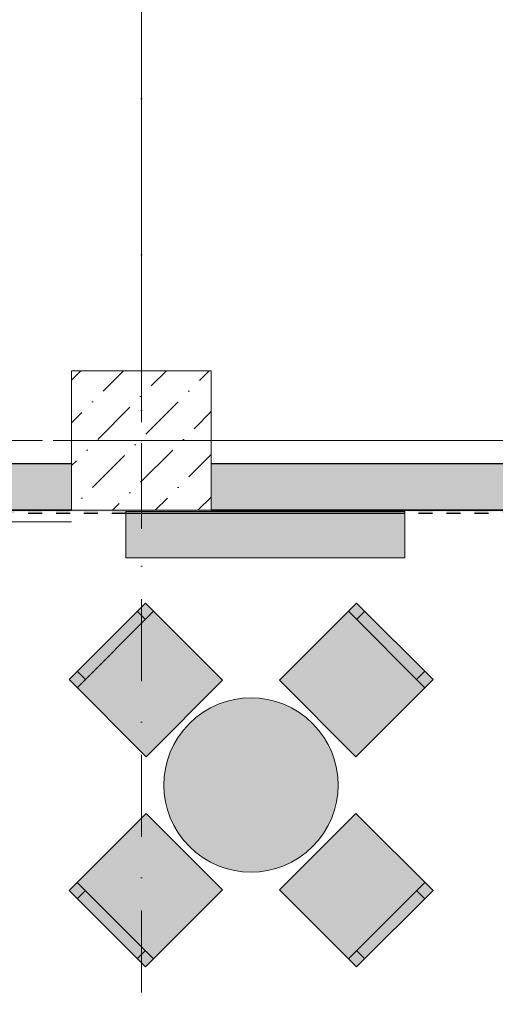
# Model space of a CAD drawing. Header units: millimetres. Extents: x -59761 to 112741, y -57975 to 46221.
# Tile 113 of 132: x -523 to 1523, y -2426 to 1812. Entities that reach past the tile are written whole.
import ezdxf

# ---------------------------------------------------------------- set-up
doc = ezdxf.new("R2010")
doc.units = ezdxf.units.MM
for name, pattern in [('Wipeout_Contour', [1000, 0, -1000]), ('Штриховая', [564.444447, 282.222223, -282.222223]), ('Штрихпунктирная', [670.277762, 352.777767, -176.388884, 0, -141.111112])]:
    doc.linetypes.add(name, pattern=pattern)
for name, color, linetype in [('Интерьер - Мебель', 7, 'Continuous'), ('Интерьер - Фитостена', 7, 'Continuous'), ('Конструктив - ГКЛ', 7, 'Continuous'), ('Конструктив - Колонны', 7, 'Continuous'), ('Конструктив - стены бассейнов жб нов', 7, 'Continuous'), ('Конструктив - Стены Внутр сущ.', 7, 'Continuous'), ('Элемент модели - Границы зон', 7, 'Continuous'), ('Элемент Модели - Зона', 7, 'Continuous'), ('Элемент Модели - Оси', 2, 'Continuous')]:
    doc.layers.add(name, color=color, linetype=linetype)

msp = doc.modelspace()

# ---------------------------------------------------------------- hatches: boundary and pattern name
at = {"layer": 'Интерьер - Мебель', "linetype": 'Continuous', "lineweight": 0}
for points in [[(21.05, -1360.27), (349.86, -1031.47), (17.52, -699.13), (-311.29, -1027.93)], [(593.81, -1031.47), (922.62, -1360.27), (1254.96, -1027.93), (926.15, -699.13)], [(206.67, -1217.08, 1), (737, -1747.41, 1)], [(349.86, -1933.03), (21.05, -1604.22), (-311.29, -1936.56), (17.52, -2265.37)], [(922.62, -1604.22), (593.81, -1933.03), (926.15, -2265.37), (1254.96, -1936.56)]]:
    msp.add_hatch(color=255, dxfattribs=at).paths.add_polyline_path(points)

# ---------------------------------------------------------------- linework, layer by layer
at = {"layer": 'Интерьер - Мебель', "color": 7, "linetype": 'Continuous', "lineweight": 15}
for p, q in [((-275.93, -1063.29), (52.87, -734.48)), ((17.52, -769.84), (-17.84, -734.48)), ((890.8, -734.48), (1219.6, -1063.29)), ((926.15, -769.84), (961.51, -734.48)), ((-240.57, -1027.93), (-275.93, -992.58)), ((1184.25, -1027.93), (1219.6, -992.58)), ((52.87, -2230.01), (-275.93, -1901.21)), ((1219.6, -1901.21), (890.8, -2230.01)), ((-240.57, -1936.56), (-275.93, -1971.92)), ((1184.25, -1936.56), (1219.6, -1971.92)), ((17.52, -2194.66), (-17.84, -2230.01)), ((926.15, -2194.66), (961.51, -2230.01))]:
    msp.add_line(p, q, dxfattribs=at)
at = {"layer": 'Интерьер - Мебель', "color": 7, "linetype": 'Continuous', "lineweight": 15, "flags": 128}
for points in [[(21.05, -1360.27), (349.86, -1031.47), (17.52, -699.13), (-311.29, -1027.93)], [(593.81, -1031.47), (922.62, -1360.27), (1254.96, -1027.93), (926.15, -699.13)], [(349.86, -1933.03), (21.05, -1604.22), (-311.29, -1936.56), (17.52, -2265.37)], [(922.62, -1604.22), (593.81, -1933.03), (926.15, -2265.37), (1254.96, -1936.56)]]:
    msp.add_lwpolyline(points, close=True, dxfattribs=at)
msp.add_lwpolyline([(206.67, -1217.08, 1), (737, -1747.41, 1)], format="xyb", close=True, dxfattribs=at)
at = {"layer": 'Конструктив - ГКЛ', "color": 7, "linetype": 'Continuous', "lineweight": 30, "flags": 128}
for points in [[(-486.95, -312), (-426.95, -312)], [(-246.95, -312), (-186.95, -312)], [(-126.95, -312), (1133.05, -312)], [(3600, -300), (300, -300)], [(1193.05, -312), (1253.05, -312)], [(1313.05, -312), (1373.05, -312)], [(1433.05, -312), (1493.05, -312)]]:
    msp.add_lwpolyline(points, dxfattribs=at)
at = {"layer": 'Конструктив - стены бассейнов жб нов', "color": 7, "linetype": 'Continuous', "lineweight": 30, "flags": 128}
for points in [[(-486.95, -312), (-426.95, -312)], [(-246.95, -312), (-186.95, -312)], [(-126.95, -312), (1133.05, -312)], [(3600, -300), (300, -300)], [(1193.05, -312), (1253.05, -312)], [(1313.05, -312), (1373.05, -312)], [(1433.05, -312), (1493.05, -312)]]:
    msp.add_lwpolyline(points, dxfattribs=at)
at = {"layer": 'Элемент модели - Границы зон', "color": 7, "linetype": 'Continuous', "lineweight": 15}
msp.add_line((-300, -350), (-9915.78, -350), dxfattribs=at)

# ---------------------------------------------------------------- next in the draw order: wipeouts: each hides what was drawn before it
at = {"color": 254, "linetype": 'Wipeout_Contour', "lineweight": 0, "ltscale": 9897302.744810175}
msp.add_wipeout([(-300, -300), (300, -300), (300, 300), (-300, 300)], dxfattribs=at).dxf.layer = 'Конструктив - Колонны'

# ---------------------------------------------------------------- next in the draw order: hatches: boundary and pattern name
at = {"layer": 'Конструктив - ГКЛ', "linetype": 'Continuous', "lineweight": 5}
msp.add_hatch(color=9, dxfattribs=at).paths.add_polyline_path([(-8890, -312), (-8825, -312), (-8825, -305), (-8765, -305), (-8765, -312), (-8705, -312), (-8705, -305), (-8645, -305), (-8645, -312), (-8585, -312), (-8585, -305), (-8525, -305), (-8525, -312), (-8465, -312), (-8465, -305), (-8405, -305), (-8405, -312), (-8345, -312), (-8345, -305), (-8285, -305), (-8285, -312), (-8225, -312), (-8225, -305), (-8165, -305), (-8165, -312), (-8105, -312), (-8105, -305), (-8045, -305), (-8045, -312), (-7985, -312), (-7985, -305), (-7925, -305), (-7925, -312), (-7865, -312), (-7865, -305), (-7805, -305), (-7805, -312), (-7745, -312), (-7745, -305), (-7685, -305), (-7685, -312), (-7625, -312), (-7625, -305), (-7565, -305), (-7565, -312), (-7505, -312), (-7505, -305), (-7445, -305), (-7445, -312), (-7385, -312), (-7385, -305), (-7325, -305), (-7325, -312), (-7265, -312), (-7265, -305), (-7205, -305), (-7205, -312), (-7145, -312), (-7145, -305), (-7085, -305), (-7085, -312), (-7025, -312), (-7025, -305), (-6965, -305), (-6965, -312), (-6905, -312), (-6905, -305), (-6845, -305), (-6845, -312), (-6785, -312), (-6785, -305), (-6725, -305), (-6725, -312), (-6665, -312), (-6665, -305), (-6605, -305), (-6605, -312), (-6545, -312), (-6545, -305), (-6485, -305), (-6485, -312), (-6425, -312), (-6425, -305), (-6365, -305), (-6365, -312), (-1386.95, -312), (-1386.95, -305), (-1326.95, -305), (-1326.95, -312), (-1266.95, -312), (-1266.95, -305), (-1206.95, -305), (-1206.95, -312), (-1146.95, -312), (-1146.95, -305), (-1086.95, -305), (-1086.95, -312), (-1026.95, -312), (-1026.95, -305), (-966.95, -305), (-966.95, -312), (-906.95, -312), (-906.95, -305), (-846.95, -305), (-846.95, -312), (-786.95, -312), (-786.95, -305), (-726.95, -305), (-726.95, -312), (-666.95, -312), (-666.95, -305), (-606.95, -305), (-606.95, -312), (-546.95, -312), (-546.95, -305), (-486.95, -305), (-486.95, -312), (-426.95, -312), (-426.95, -305), (-366.95, -305), (-366.95, -312), (-306.95, -312), (-306.95, -305), (-246.95, -305), (-246.95, -312), (-186.95, -312), (-186.95, -305), (-126.95, -305), (-126.95, -312), (1133.05, -312), (1133.05, -305), (1193.05, -305), (1193.05, -312), (1253.05, -312), (1253.05, -305), (1313.05, -305), (1313.05, -312), (1373.05, -312), (1373.05, -305), (1433.05, -305), (1433.05, -312), (1493.05, -312), (1493.05, -305), (1553.05, -305), (1553.05, -312), (1613.05, -312), (1613.05, -305), (1673.05, -305), (1673.05, -312), (1733.05, -312), (1733.05, -305), (1793.05, -305), (1793.05, -312), (1853.05, -312), (1853.05, -305), (1913.05, -305), (1913.05, -312), (1973.05, -312), (1973.05, -305), (2033.05, -305), (2033.05, -312), (2093.05, -312), (2093.05, -305), (2153.05, -305), (2153.05, -312), (2213.05, -312), (2213.05, -305), (2273.05, -305), (2273.05, -312), (2333.05, -312), (2333.05, -305), (2393.05, -305), (2393.05, -312), (2453.05, -312), (2453.05, -305), (2513.05, -305), (2513.05, -312), (2573.05, -312), (2573.05, -305), (2633.05, -305), (2633.05, -312), (2693.05, -312), (2693.05, -305), (2753.05, -305), (2753.05, -312), (2813.05, -312), (2813.05, -305), (2873.05, -305), (2873.05, -312), (2933.05, -312), (2933.05, -305), (2993.05, -305), (2993.05, -312), (3053.05, -312), (3053.05, -305), (3113.05, -305), (3113.05, -312), (3173.05, -312), (3173.05, -305), (3233.05, -305), (3233.05, -312), (3293.05, -312), (3293.05, -305), (3353.05, -305), (3353.05, -312), (3413.05, -312), (3413.05, -305), (3473.05, -305), (3473.05, -312), (3533.05, -312), (3533.05, -305), (3593.05, -305), (3593.05, -312), (3600, -312), (3600, -300), (-8890, -300)])
at = {"layer": 'Конструктив - Колонны', "linetype": 'Continuous', "lineweight": 15}
h = msp.add_hatch(dxfattribs=at)
h.set_pattern_fill('БЕТОН_01_000D', style=0, pattern_type=2)
h.set_pattern_definition([(45, (-45000, -54000), (-183.8478, 183.8478), [195, -65, 0, -65]), (45, (-44977.02, -53793.17), (-183.8478, 183.8478), [195, -65, 0, -65])])
h.paths.add_polyline_path([(-300, -300), (300, -300), (300, 300), (-300, 300)])
at = {"layer": 'Конструктив - стены бассейнов жб нов', "linetype": 'Continuous', "lineweight": 5}
msp.add_hatch(color=9, dxfattribs=at).paths.add_polyline_path([(-8890, -312), (-8825, -312), (-8825, -305), (-8765, -305), (-8765, -312), (-8705, -312), (-8705, -305), (-8645, -305), (-8645, -312), (-8585, -312), (-8585, -305), (-8525, -305), (-8525, -312), (-8465, -312), (-8465, -305), (-8405, -305), (-8405, -312), (-8345, -312), (-8345, -305), (-8285, -305), (-8285, -312), (-8225, -312), (-8225, -305), (-8165, -305), (-8165, -312), (-8105, -312), (-8105, -305), (-8045, -305), (-8045, -312), (-7985, -312), (-7985, -305), (-7925, -305), (-7925, -312), (-7865, -312), (-7865, -305), (-7805, -305), (-7805, -312), (-7745, -312), (-7745, -305), (-7685, -305), (-7685, -312), (-7625, -312), (-7625, -305), (-7565, -305), (-7565, -312), (-7505, -312), (-7505, -305), (-7445, -305), (-7445, -312), (-7385, -312), (-7385, -305), (-7325, -305), (-7325, -312), (-7265, -312), (-7265, -305), (-7205, -305), (-7205, -312), (-7145, -312), (-7145, -305), (-7085, -305), (-7085, -312), (-7025, -312), (-7025, -305), (-6965, -305), (-6965, -312), (-6905, -312), (-6905, -305), (-6845, -305), (-6845, -312), (-6785, -312), (-6785, -305), (-6725, -305), (-6725, -312), (-6665, -312), (-6665, -305), (-6605, -305), (-6605, -312), (-6545, -312), (-6545, -305), (-6485, -305), (-6485, -312), (-6425, -312), (-6425, -305), (-6365, -305), (-6365, -312), (-1386.95, -312), (-1386.95, -305), (-1326.95, -305), (-1326.95, -312), (-1266.95, -312), (-1266.95, -305), (-1206.95, -305), (-1206.95, -312), (-1146.95, -312), (-1146.95, -305), (-1086.95, -305), (-1086.95, -312), (-1026.95, -312), (-1026.95, -305), (-966.95, -305), (-966.95, -312), (-906.95, -312), (-906.95, -305), (-846.95, -305), (-846.95, -312), (-786.95, -312), (-786.95, -305), (-726.95, -305), (-726.95, -312), (-666.95, -312), (-666.95, -305), (-606.95, -305), (-606.95, -312), (-546.95, -312), (-546.95, -305), (-486.95, -305), (-486.95, -312), (-426.95, -312), (-426.95, -305), (-366.95, -305), (-366.95, -312), (-306.95, -312), (-306.95, -305), (-246.95, -305), (-246.95, -312), (-186.95, -312), (-186.95, -305), (-126.95, -305), (-126.95, -312), (1133.05, -312), (1133.05, -305), (1193.05, -305), (1193.05, -312), (1253.05, -312), (1253.05, -305), (1313.05, -305), (1313.05, -312), (1373.05, -312), (1373.05, -305), (1433.05, -305), (1433.05, -312), (1493.05, -312), (1493.05, -305), (1553.05, -305), (1553.05, -312), (1613.05, -312), (1613.05, -305), (1673.05, -305), (1673.05, -312), (1733.05, -312), (1733.05, -305), (1793.05, -305), (1793.05, -312), (1853.05, -312), (1853.05, -305), (1913.05, -305), (1913.05, -312), (1973.05, -312), (1973.05, -305), (2033.05, -305), (2033.05, -312), (2093.05, -312), (2093.05, -305), (2153.05, -305), (2153.05, -312), (2213.05, -312), (2213.05, -305), (2273.05, -305), (2273.05, -312), (2333.05, -312), (2333.05, -305), (2393.05, -305), (2393.05, -312), (2453.05, -312), (2453.05, -305), (2513.05, -305), (2513.05, -312), (2573.05, -312), (2573.05, -305), (2633.05, -305), (2633.05, -312), (2693.05, -312), (2693.05, -305), (2753.05, -305), (2753.05, -312), (2813.05, -312), (2813.05, -305), (2873.05, -305), (2873.05, -312), (2933.05, -312), (2933.05, -305), (2993.05, -305), (2993.05, -312), (3053.05, -312), (3053.05, -305), (3113.05, -305), (3113.05, -312), (3173.05, -312), (3173.05, -305), (3233.05, -305), (3233.05, -312), (3293.05, -312), (3293.05, -305), (3353.05, -305), (3353.05, -312), (3413.05, -312), (3413.05, -305), (3473.05, -305), (3473.05, -312), (3533.05, -312), (3533.05, -305), (3593.05, -305), (3593.05, -312), (3600, -312), (3600, -300), (-8890, -300)])

# ---------------------------------------------------------------- next in the draw order: linework, layer by layer
at = {"layer": 'Конструктив - ГКЛ', "color": 7, "linetype": 'Continuous', "lineweight": 30, "flags": 128}
for points in [[(-300, -300), (-8250, -300)], [(-366.95, -312), (-306.95, -312)], [(-246.95, -312), (-186.95, -312)], [(-126.95, -312), (1133.05, -312)], [(3600, -300), (300, -300)]]:
    msp.add_lwpolyline(points, dxfattribs=at)
at = {"layer": 'Конструктив - Колонны', "color": 7, "linetype": 'Continuous', "lineweight": 0}
msp.add_line((-80, 0), (-380, 0), dxfattribs=at)
at = {"layer": 'Конструктив - Колонны', "color": 7, "linetype": 'Continuous', "lineweight": 15, "flags": 128}
msp.add_lwpolyline([(-300, -300), (300, -300), (300, 300), (-300, 300)], close=True, dxfattribs=at)
at = {"layer": 'Конструктив - стены бассейнов жб нов', "color": 7, "linetype": 'Continuous', "lineweight": 30, "flags": 128}
for points in [[(-300, -300), (-8250, -300)], [(-366.95, -312), (-306.95, -312)], [(-246.95, -312), (-186.95, -312)], [(-126.95, -312), (1133.05, -312)], [(3600, -300), (300, -300)]]:
    msp.add_lwpolyline(points, dxfattribs=at)
at = {"layer": 'Элемент Модели - Зона', "color": 253, "linetype": 'Штриховая', "lineweight": 15, "flags": 128}
msp.add_lwpolyline([(-8890, -8842.59), (-8890, -9042.59), (-8850, -9042.59), (-8850, -8700), (-8250, -8700), (-8250, -9042.59), (-300, -9042.59), (-300, -8700), (300, -8700), (300, -9042.59), (8700, -9042.59), (8700, -8700), (9300, -8700), (9300, -9042.59), (16025.03, -9042.59), (16025.03, 212.5), (16035.53, 212.5), (16035.53, 5730), (15580, 5730), (15580, 9080), (15300, 9080), (15300, 9320), (17680, 9320), (17680, 10500), (10920, 10500), (10920, 9320), (13800, 9320), (13800, 9080), (12769.68, 9080), (12769.68, -300), (3600, -300), (-8890, -300), (-8890, -350)], close=True, dxfattribs=at)
at = {"layer": 'Элемент Модели - Оси', "lineweight": 15}
for p, q in [((0, 10649.58), (0, -312)), ((-300, 0), (13800, 0))]:
    msp.add_line(p, q, dxfattribs=at)

# ---------------------------------------------------------------- next in the draw order: wipeouts: each hides what was drawn before it
at = {"color": 254, "linetype": 'Wipeout_Contour', "lineweight": 0, "ltscale": 9897302.744810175}
msp.add_wipeout([(-300, -300), (300, -300), (300, 300), (-300, 300)], dxfattribs=at).dxf.layer = 'Конструктив - Колонны'

# ---------------------------------------------------------------- next in the draw order: hatches: boundary and pattern name
at = {"layer": 'Интерьер - Фитостена', "linetype": 'Continuous', "lineweight": 0}
msp.add_hatch(color=255, dxfattribs=at).paths.add_polyline_path([(1133.05, -305), (-66.95, -305), (-66.95, -505), (1133.05, -505)])
at = {"layer": 'Конструктив - Колонны', "linetype": 'Continuous', "lineweight": 15}
h = msp.add_hatch(dxfattribs=at)
h.set_pattern_fill('БЕТОН_01_000D', style=0, pattern_type=2)
h.set_pattern_definition([(45, (-45000, -54000), (-183.8478, 183.8478), [195, -65, 0, -65]), (45, (-44977.02, -53793.17), (-183.8478, 183.8478), [195, -65, 0, -65])])
h.paths.add_polyline_path([(-300, -300), (300, -300), (300, 300), (-300, 300)])
at = {"layer": 'Конструктив - Стены Внутр сущ.', "linetype": 'Continuous', "lineweight": 15}
for points in [[(-300, -100), (-8250, -100), (-8250, -300), (-300, -300)], [(300, -100), (300, -300), (3400, -300), (3400, -100)]]:
    msp.add_hatch(color=7, dxfattribs=at).paths.add_polyline_path(points)

# ---------------------------------------------------------------- next in the draw order: linework, layer by layer
at = {"layer": 'Интерьер - Фитостена', "color": 7, "linetype": 'Continuous', "lineweight": 15, "flags": 128}
msp.add_lwpolyline([(1133.05, -305), (-66.95, -305), (-66.95, -505), (1133.05, -505)], close=True, dxfattribs=at)
at = {"layer": 'Конструктив - Колонны', "color": 7, "linetype": 'Continuous', "lineweight": 0}
for p, q in [((0, 80), (0, 380)), ((-80, 0), (-380, 0)), ((80, 0), (380, 0)), ((0, -80), (0, -380))]:
    msp.add_line(p, q, dxfattribs=at)
at = {"layer": 'Конструктив - Колонны', "color": 7, "linetype": 'Continuous', "lineweight": 15, "flags": 128}
msp.add_lwpolyline([(-300, -300), (300, -300), (300, 300), (-300, 300)], close=True, dxfattribs=at)
at = {"layer": 'Конструктив - Колонны', "color": 7, "linetype": 'Continuous', "lineweight": 0}
msp.add_point((0, 0), dxfattribs=at)
at = {"layer": 'Конструктив - Стены Внутр сущ.', "color": 7, "linetype": 'Continuous', "lineweight": 30, "flags": 128}
for points in [[(-300, -100), (-8250, -100)], [(3400, -100), (300, -100)], [(-8250, -300), (-300, -300)], [(300, -300), (3600, -300)]]:
    msp.add_lwpolyline(points, dxfattribs=at)
at = {"layer": 'Элемент Модели - Оси', "color": 7, "linetype": 'Штрихпунктирная', "lineweight": 15}
for p, q in [((0, 38200), (0, -55975)), ((-57760.58, 0), (110650, 0))]:
    msp.add_line(p, q, dxfattribs=at)

doc.saveas('drawing.dxf')
